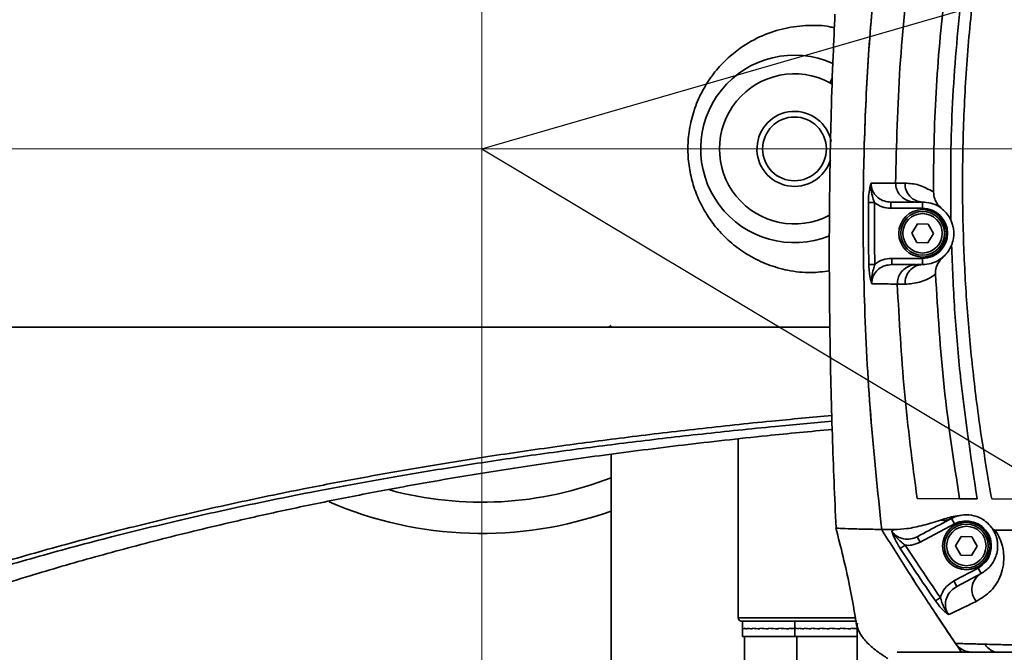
# Model space of a CAD drawing. Header units: millimetres. Extents: x 6316 to 18291, y -19059 to -9021.
# Tile 11 of 146: x 10510 to 10668, y -15889 to -15788. Entities that reach past the tile are written whole.
import ezdxf

# ---------------------------------------------------------------- set-up
doc = ezdxf.new("R2010")
doc.units = ezdxf.units.MM
doc.header["$LTSCALE"] = 10
doc.header["$PDSIZE"] = -1
doc.linetypes.add('CENTER', pattern=[50.8, 31.75, -6.35, 6.35, -6.35])
doc.layers.get('Defpoints').update_dxf_attribs({"true_color": 0x5e5e5e})
doc.layers.add('中心线层', color=1, linetype='CENTER')
doc.dimstyles.new('ISO-25', dxfattribs={"dimscale": 20, "dimtxt": 4, "dimasz": 3.05, "dimexe": 3, "dimexo": 0.625, "dimtad": 1, "dimdec": 0, "dimtxsty": 'Standard', "dimcen": 2.5, "dimclrd": 1, "dimclre": 1, "dimclrt": 4, "dimadec": 1, "dimazin": 2, "dimtfac": 1, "dimtdec": 0, "dimtmove": 0, "dimatfit": 0, "dimfxl": 1, "dimarcsym": 0})

# ---------------------------------------------------------------- blocks, each defined once
blk = doc.blocks.new('*D144')
at = {"layer": 'Defpoints', "color": 0, "linetype": 'ByBlock', "lineweight": 20, "transparency": 16777216}
for p in [(12383.33, -15287.41), (10584.24, -15808.37)]:
    blk.add_point(p, dxfattribs=at)
at = {"layer": '中心线层', "color": 1, "linetype": 'ByBlock', "lineweight": -2, "transparency": 16777216}
blk.add_line((10584.24, -15808.37), (12324.74, -15304.37), dxfattribs=at)
at = {"layer": '中心线层', "color": 1, "linetype": 'ByBlock', "lineweight": 20, "transparency": 16777216}
blk.add_solid([(12321.91, -15294.61), (12327.57, -15314.14), (12383.33, -15287.41)], dxfattribs=at)
at = {"layer": '中心线层', "color": 4, "linetype": 'ByBlock', "lineweight": 20, "transparency": 16777216, "insert": (11439.89, -15505.95), "char_height": 80, "attachment_point": 5, "rotation": 16.1496}
blk.add_mtext('R1873', dxfattribs=at)
blk = doc.blocks.new('*D145')
at = {"layer": 'Defpoints', "color": 0, "linetype": 'ByBlock', "lineweight": 20, "transparency": 16777216}
for p in [(10584.24, -15808.37), (11013.17, -16065.33)]:
    blk.add_point(p, dxfattribs=at)
at = {"layer": '中心线层', "color": 1, "linetype": 'ByBlock', "lineweight": -2, "transparency": 16777216}
for p, q in [((10584.24, -15808.37), (11013.17, -16065.33)), ((11065.49, -16096.68), (11477.26, -16343.36))]:
    blk.add_line(p, q, dxfattribs=at)
at = {"layer": '中心线层', "color": 1, "linetype": 'ByBlock', "lineweight": 20, "transparency": 16777216}
blk.add_solid([(11070.72, -16087.96), (11060.27, -16105.4), (11013.17, -16065.33)], dxfattribs=at)
at = {"layer": '中心线层', "color": 4, "linetype": 'ByBlock', "lineweight": 20, "transparency": 16777216, "insert": (11399.48, -16235.04), "char_height": 80, "attachment_point": 5, "rotation": 329.0753}
blk.add_mtext('R500', dxfattribs=at)

msp = doc.modelspace()

# ---------------------------------------------------------------- linework, layer by layer
at = {"color": 7, "linetype": 'Continuous', "lineweight": 35}
for p, q in [((10639.89, -15797.79), (10640.31, -15797.01)), ((10640.27, -15798.02), (10639.89, -15797.79)), ((10650.41, -15813.85), (10651.92, -15813.85)), ((10646.05, -15816.96), (10647.02, -15816.96)), ((10649.65, -15817.87), (10649.65, -15816.87)), ((10654.72, -15816.87), (10653.61, -15816.87)), ((10654.72, -15817.87), (10654.72, -15816.87)), ((10654.72, -15817.87), (10649.65, -15817.87)), ((10652.99, -15821.83), (10653.89, -15820.35)), ((10653.89, -15820.35), (10655.62, -15820.4)), ((10655.62, -15820.4), (10656.45, -15821.92)), ((10653.82, -15823.35), (10652.99, -15821.83)), ((10656.45, -15821.92), (10655.55, -15823.39)), ((10655.55, -15823.39), (10653.82, -15823.35)), ((10646.12, -15826.85), (10647.09, -15826.83)), ((10649.78, -15825.87), (10649.78, -15826.87)), ((10649.78, -15825.87), (10654.72, -15825.87)), ((10653.88, -15826.87), (10654.72, -15826.87)), ((10654.72, -15825.87), (10654.72, -15826.87)), ((10651.93, -15830), (10650.67, -15829.99)), ((10604.93, -15836.61), (10604.53, -15836.9)), ((10625.24, -15854.75), (10625.24, -15883.37)), ((10604.93, -15918.37), (10604.93, -15857.19)), ((10660.63, -15864.33), (10653.85, -15864.3)), ((10663.45, -15864.33), (10660.63, -15864.33)), ((10674.4, -15864.37), (10665.77, -15864.34)), ((10659.84, -15868.34), (10659.37, -15867.46)), ((10648.18, -15869.23), (10650.26, -15869.25)), ((10659.84, -15868.34), (10654.32, -15871.28)), ((10654.32, -15871.28), (10653.85, -15870.4)), ((10659.99, -15871.83), (10660.89, -15870.35)), ((10660.89, -15870.35), (10662.62, -15870.4)), ((10662.62, -15870.4), (10663.45, -15871.92)), ((10651.15, -15872.29), (10651.96, -15871.76)), ((10660.82, -15873.35), (10659.99, -15871.83)), ((10663.45, -15871.92), (10662.55, -15873.39)), ((10662.55, -15873.39), (10660.82, -15873.35)), ((10659.74, -15877.46), (10663.6, -15875.41)), ((10663.6, -15875.41), (10664.07, -15876.29)), ((10660.21, -15878.34), (10664.07, -15876.29)), ((10659.74, -15877.46), (10660.21, -15878.34)), ((10656.79, -15880.66), (10657.57, -15880.12)), ((10625.24, -15883.37), (10643.85, -15883.37)), ((10625.94, -15883.87), (10625.94, -15885.03)), ((10625.94, -15885.03), (10625.94, -15885.12)), ((10625.94, -15885.12), (10625.94, -15886.37)), ((10626.13, -15885.03), (10626.13, -15885.12)), ((10626.13, -15885.12), (10626.13, -15885.03)), ((10626.66, -15885.03), (10626.66, -15885.12)), ((10626.66, -15885.12), (10626.66, -15885.03)), ((10627.53, -15885.03), (10627.53, -15885.12)), ((10627.53, -15885.12), (10627.53, -15885.03)), ((10628.69, -15885.03), (10628.69, -15885.12)), ((10628.69, -15885.12), (10628.69, -15885.03)), ((10630.09, -15885.12), (10630.09, -15885.03)), ((10630.1, -15885.03), (10630.1, -15885.12)), ((10631.68, -15885.03), (10631.68, -15885.12)), ((10631.68, -15885.12), (10631.68, -15885.03)), ((10633.38, -15885.03), (10633.38, -15885.12)), ((10633.38, -15885.12), (10633.38, -15885.03)), ((10633.38, -15885.03), (10633.38, -15885.03)), ((10634.32, -15883.87), (10634.32, -15885.05)), ((10644.2, -15883.87), (10634.32, -15883.87)), ((10634.32, -15885.05), (10634.32, -15886.37)), ((10634.46, -15885.03), (10634.46, -15885.12)), ((10634.46, -15885.12), (10634.46, -15885.03)), ((10634.95, -15885.03), (10634.95, -15885.12)), ((10634.95, -15885.12), (10634.95, -15885.03)), ((10635.78, -15885.03), (10635.78, -15885.12)), ((10635.78, -15885.12), (10635.78, -15885.03)), ((10636.9, -15885.12), (10636.9, -15885.03)), ((10636.91, -15885.03), (10636.91, -15885.12)), ((10638.28, -15885.03), (10638.28, -15885.12)), ((10638.28, -15885.12), (10638.28, -15885.03)), ((10639.85, -15885.03), (10639.85, -15885.12)), ((10639.85, -15885.12), (10639.85, -15885.03)), ((10641.53, -15885.12), (10641.53, -15885.03)), ((10641.54, -15885.03), (10641.53, -15885.03)), ((10641.54, -15885.03), (10641.54, -15885.12)), ((10643.27, -15885.03), (10643.27, -15885.12)), ((10643.27, -15885.12), (10643.27, -15885.03)), ((10643.27, -15885.12), (10643.27, -15885.12)), ((10644.24, -15884.21), (10644.24, -15891.87)), ((10625.94, -15886.37), (10634.32, -15886.37)), ((10626.24, -15886.37), (10626.24, -15895.57)), ((10634.32, -15886.37), (10644.24, -15886.37)), ((10634.62, -15886.37), (10634.62, -15895.57)), ((10660.95, -15888.87), (10662.73, -15888.87))]:
    msp.add_line(p, q, dxfattribs=at)
for centre, radius in [((10634.24, -15808.37), 5.1), ((10654.72, -15821.87), 3.8), ((10654.72, -15821.87), 3.5), ((10654.72, -15821.87), 3.15), ((10661.72, -15871.87), 3.8), ((10661.72, -15871.87), 3.5), ((10661.72, -15871.87), 3.15)]:
    msp.add_circle(centre, radius, dxfattribs=at)
for centre, radius, start, end in [((10634.24, -15808.37), 15, 65.7992, 292.0027), ((10634.24, -15808.37), 12, 61.9223, 297.718), ((10634.24, -15808.37), 6, 11.1602, 342.8297), ((10654.83, -15813.97), 2.91, 177.6914, 267.9128), ((10654.72, -15821.87), 4, 270, 90), ((10654.72, -15821.87), 5, 25.1419, 51.0271), ((10654.72, -15821.87), 5, 311.7998, 337.6774), ((10654.83, -15829.78), 2.91, 92.2252, 184.1774), ((10584.24, -15808.37), 56.5, 254.8503, 291.4778), ((10584.24, -15808.37), 61.5, 246.6372, 289.656), ((10661.72, -15871.87), 4, 298, 118), ((10665.56, -15878.83), 2.95, 120.5382, 220.1982), ((10625.74, -15883.37), 0.5, 180, 270), ((10666.96, -15886.28), 2.6, 210.1539, 268.8054)]:
    msp.add_arc(centre, radius, start, end, dxfattribs=at)
for centre, major_axis, ratio, start_param, end_param in [((10634.24, -15885.03), (8.3, 0), 0.052154, 3.14179, 3.35123), ((10634.24, -15885.12), (8.3, -0.09), 0.051008, 3.142147, 3.351587), ((10634.24, -15885.03), (8.3, -0.09), 0.051006, 3.351784, 3.561224), ((10634.24, -15885.12), (8.3, -0.18), 0.047623, 3.352045, 3.561484), ((10634.24, -15885.03), (8.3, -0.18), 0.047619, 3.561682, 3.771121), ((10634.24, -15885.12), (8.3, -0.25), 0.042154, 3.561766, 3.771206), ((10634.24, -15885.03), (8.3, -0.25), 0.042148, 3.771403, 3.980843), ((10634.24, -15885.12), (8.3, -0.32), 0.034845, 3.771263, 3.980703), ((10634.24, -15885.03), (8.3, -0.32), 0.034838, 3.9809, 4.19034), ((10634.24, -15885.12), (8.3, -0.38), 0.026024, 3.980527, 4.189966), ((10634.24, -15885.12), (8.3, -0.41), 0.016077, 4.189588, 4.399027), ((10634.24, -15885.03), (8.3, -0.38), 0.026015, 4.190163, 4.399603), ((10634.24, -15885.03), (8.3, -0.41), 0.016067, 4.399224, 4.608664), ((10634.24, -15885.12), (8.3, -0.43), 0.005437, 4.398512, 4.607951), ((10634.24, -15885.03), (8.3, -0.43), 0.005427, 4.608148, 4.73828), ((10634.24, -15885.12), (8.3, -0.43), 0.005437, 1.562253, 1.675798), ((10642.62, -15885.03), (8.3, 0.01), 0.052136, 3.141522, 3.324979), ((10642.62, -15885.12), (8.3, -0.08), 0.051276, 3.142081, 3.325341), ((10642.62, -15885.03), (8.3, -0.08), 0.051274, 3.325539, 3.534978), ((10642.62, -15885.12), (8.3, -0.17), 0.048165, 3.325816, 3.535255), ((10642.62, -15885.03), (8.3, -0.17), 0.048161, 3.535453, 3.744892), ((10642.62, -15885.12), (8.3, -0.25), 0.042944, 3.535563, 3.745002), ((10642.62, -15885.03), (8.3, -0.25), 0.042938, 3.7452, 3.954639), ((10642.62, -15885.12), (8.3, -0.31), 0.035849, 3.745089, 3.954529), ((10642.62, -15885.12), (8.3, -0.37), 0.027196, 3.954381, 4.163821), ((10642.62, -15885.03), (8.3, -0.31), 0.035841, 3.954726, 4.164165), ((10642.62, -15885.03), (8.3, -0.37), 0.027188, 4.164018, 4.373457), ((10642.62, -15885.12), (8.3, -0.41), 0.017367, 4.163464, 4.372904), ((10642.62, -15885.03), (8.3, -0.41), 0.017358, 4.373101, 4.58254), ((10642.62, -15885.12), (8.3, -0.43), 0.006789, 4.372401, 4.58184), ((10642.62, -15885.12), (8.3, -0.43), 0.004081, 1.492469, 1.701908), ((10642.62, -15885.03), (8.3, -0.43), 0.006779, 4.582037, 4.791477), ((10642.62, -15885.03), (8.3, -0.43), 0.004091, 1.36156, 1.492272), ((10642.62, -15885.12), (8.3, -0.42), 0.014776, 1.374265, 1.492996)]:
    msp.add_ellipse(centre, major_axis=major_axis, ratio=ratio, start_param=start_param, end_param=end_param, dxfattribs=at)
for points, knots in [([(10647.68, -15775.59), (10647.2, -15780.31), (10646.24, -15789.75), (10645.45, -15803.98), (10645.14, -15818.26), (10645.38, -15833.92), (10646.26, -15850.93), (10647.54, -15863.12), (10648.18, -15869.23)], [0, 0, 0, 0, 0.151614, 0.303229, 0.455633, 0.608039, 0.803842, 1, 1, 1, 1]), ([(10648.18, -15869.23), (10647.54, -15863.13), (10646.26, -15850.94), (10645.38, -15833.95), (10645.14, -15818.33), (10645.45, -15804.08), (10646.23, -15789.82), (10647.19, -15780.34), (10647.68, -15775.59)], [0, 0, 0, 0, 0.195812, 0.391961, 0.543581, 0.6952, 0.8476, 1, 1, 1, 1]), ([(10652.88, -15776.98), (10652.2, -15783.1), (10650.84, -15795.35), (10650.55, -15807.68), (10650.41, -15813.85)], [0, 0, 0, 0, 0.499148, 1, 1, 1, 1]), ([(10659.25, -15819.75), (10659.22, -15816.66), (10659.16, -15807.96), (10659.79, -15793.63), (10661.12, -15782.46), (10661.78, -15776.87)], [0, 0, 0, 0, 0.2155, 0.607038, 1, 1, 1, 1]), ([(10663.71, -15776.65), (10663.22, -15780.52), (10662.23, -15788.27), (10661.39, -15799.98), (10661.03, -15811.75), (10661.2, -15823.03), (10661.78, -15833.78), (10662.73, -15844), (10664.03, -15854.19), (10665.19, -15860.96), (10665.77, -15864.34)], [0, 0, 0, 0, 0.132933, 0.265865, 0.39983, 0.533796, 0.650038, 0.766281, 0.883139, 1, 1, 1, 1]), ([(10656.47, -15815.26), (10656.47, -15813.94), (10656.5, -15807.31), (10656.95, -15795.36), (10658.1, -15784.79), (10658.68, -15779.49)], [0, 0, 0, 0, 0.110443, 0.55452, 1, 1, 1, 1]), ([(10640.71, -15786.83), (10640.61, -15789.04), (10640.37, -15794.27), (10640.09, -15802.77), (10639.88, -15812.58), (10639.77, -15824.4), (10639.87, -15838.37), (10640.23, -15853.76), (10640.67, -15864.07), (10640.88, -15868.98)], [0, 0, 0, 0, 0.080914, 0.191002, 0.310014, 0.437809, 0.621459, 0.819572, 1, 1, 1, 1]), ([(10639.84, -15827.87), (10638.85, -15828), (10636.62, -15828.29), (10633.29, -15827.89), (10629.94, -15826.94), (10627.03, -15825.54), (10624.46, -15823.75), (10622.34, -15821.75), (10620.56, -15819.49), (10619.16, -15817.09), (10618.11, -15814.49), (10617.42, -15811.75), (10617.14, -15808.9), (10617.27, -15805.93), (10617.89, -15802.92), (10619, -15799.96), (10620.56, -15797.25), (10622.72, -15794.55), (10625.57, -15792.1), (10629.04, -15790.16), (10632.72, -15788.96), (10636.36, -15788.56), (10639.02, -15788.61), (10640.38, -15788.95), (10640.62, -15789.02)], [0, 0, 0, 0, 0.045952, 0.104357, 0.155957, 0.207542, 0.251892, 0.29622, 0.335262, 0.374282, 0.411947, 0.449594, 0.487291, 0.524985, 0.567169, 0.609378, 0.652922, 0.696499, 0.757015, 0.817598, 0.876674, 0.93576, 0.988595, 1, 1, 1, 1]), ([(10646.05, -15816.96), (10646.06, -15816.62), (10646.09, -15815.8), (10646.24, -15814.82), (10646.39, -15814.17), (10646.46, -15813.9), (10646.48, -15813.84), (10646.48, -15813.83)], [0, 0, 0, 0, 0.284244, 0.682934, 0.920658, 0.997481, 1, 1, 1, 1]), ([(10646.48, -15813.83), (10646.48, -15813.84), (10646.47, -15813.94), (10646.44, -15814.32), (10646.5, -15815.12), (10646.72, -15816.05), (10646.94, -15816.71), (10647.02, -15816.96)], [0, 0, 0, 0, 0.0034, 0.095194, 0.365631, 0.760216, 1, 1, 1, 1]), ([(10646.48, -15813.83), (10646.49, -15814.03), (10646.51, -15814.58), (10646.86, -15815.43), (10647.58, -15816.23), (10648.56, -15816.77), (10649.29, -15816.84), (10649.65, -15816.87)], [0, 0, 0, 0, 0.1225987, 0.331842, 0.5501877, 0.7745233, 1, 1, 1, 1]), ([(10646.48, -15813.83), (10647.41, -15813.84), (10648.61, -15813.84), (10650.07, -15813.84), (10650.41, -15813.84)], [0, 0, 0, 0, 0.77017, 1, 1, 1, 1]), ([(10653.61, -15816.87), (10653.23, -15816.84), (10652.47, -15816.76), (10651.47, -15816.19), (10650.76, -15815.36), (10650.44, -15814.52), (10650.42, -15814.01), (10650.41, -15813.85)], [0, 0, 0, 0, 0.232018, 0.464298, 0.688471, 0.898505, 1, 1, 1, 1]), ([(10651.92, -15813.85), (10652.65, -15813.89), (10654.12, -15813.98), (10655.68, -15814.83), (10656.47, -15815.26)], [0, 0, 0, 0, 0.496088, 1, 1, 1, 1]), ([(10656.47, -15815.26), (10656.51, -15815.62), (10656.59, -15816.35), (10657.12, -15817.3), (10657.63, -15817.77), (10657.86, -15817.99)], [0, 0, 0, 0, 0.34672, 0.692008, 1, 1, 1, 1]), ([(10646.12, -15826.85), (10646.1, -15825.2), (10646.04, -15821.9), (10646.05, -15818.6), (10646.05, -15816.96)], [0, 0, 0, 0, 0.500639, 1, 1, 1, 1]), ([(10647.02, -15816.96), (10647.02, -15818.61), (10647.01, -15821.89), (10647.06, -15825.18), (10647.09, -15826.83)], [0, 0, 0, 0, 0.499354, 1, 1, 1, 1]), ([(10649.65, -15817.87), (10649.17, -15817.83), (10648.22, -15817.75), (10647.42, -15817.22), (10647.02, -15816.96)], [0, 0, 0, 0, 0.505944, 1, 1, 1, 1]), ([(10653.41, -15816.87), (10653.03, -15816.87), (10651.64, -15816.87), (10650.49, -15816.87), (10649.65, -15816.87)], [0, 0, 0, 0, 0.279101, 1, 1, 1, 1]), ([(10657.86, -15817.99), (10657.71, -15817.87), (10657.09, -15817.41), (10656.01, -15816.97), (10655.15, -15816.91), (10654.72, -15816.87)], [0, 0, 0, 0, 0.139964, 0.5682967, 1, 1, 1, 1]), ([(10659.35, -15823.77), (10659.41, -15823.61), (10659.54, -15823.25), (10659.69, -15822.58), (10659.74, -15821.82), (10659.67, -15821.04), (10659.49, -15820.33), (10659.33, -15819.93), (10659.25, -15819.75)], [0, 0, 0, 0, 0.144605, 0.331545, 0.486167, 0.641136, 0.830969, 1, 1, 1, 1]), ([(10663.45, -15864.33), (10662.44, -15857.62), (10660.92, -15847.54), (10659.78, -15833.99), (10659.49, -15827.18), (10659.35, -15823.77)], [0, 0, 0, 0, 0.498832, 0.749417, 1, 1, 1, 1]), ([(10646.6, -15829.96), (10646.6, -15829.95), (10646.45, -15829.47), (10646.3, -15828.79), (10646.16, -15827.69), (10646.14, -15827.19), (10646.12, -15826.85)], [0, 0, 0, 0, 0.00253, 0.576015, 0.71449, 1, 1, 1, 1]), ([(10646.6, -15829.96), (10646.6, -15829.95), (10646.58, -15829.85), (10646.55, -15829.48), (10646.59, -15828.68), (10646.8, -15827.74), (10647.01, -15827.08), (10647.09, -15826.83)], [0, 0, 0, 0, 0.00341, 0.094509, 0.363208, 0.759187, 1, 1, 1, 1]), ([(10649.78, -15826.87), (10649.41, -15826.91), (10648.68, -15826.98), (10647.7, -15827.52), (10646.98, -15828.32), (10646.63, -15829.19), (10646.6, -15829.74), (10646.6, -15829.96)], [0, 0, 0, 0, 0.224147, 0.447109, 0.663823, 0.871075, 1, 1, 1, 1]), ([(10647.09, -15826.83), (10647.1, -15826.82), (10647.47, -15826.51), (10648.34, -15826.01), (10649.3, -15825.92), (10649.78, -15825.87)], [0, 0, 0, 0, 0.010108, 0.505213, 1, 1, 1, 1]), ([(10649.78, -15826.87), (10650.63, -15826.87), (10651.84, -15826.87), (10653.27, -15826.87), (10653.69, -15826.87)], [0, 0, 0, 0, 0.706364, 1, 1, 1, 1]), ([(10650.67, -15829.99), (10650.69, -15829.67), (10650.73, -15829.03), (10651.19, -15828.15), (10651.9, -15827.45), (10652.83, -15826.97), (10653.53, -15826.91), (10653.88, -15826.87)], [0, 0, 0, 0, 0.192381, 0.384602, 0.581408, 0.789845, 1, 1, 1, 1]), ([(10654.72, -15826.87), (10655.18, -15826.84), (10656.11, -15826.76), (10657.25, -15826.26), (10657.9, -15825.73), (10658.05, -15825.6)], [0, 0, 0, 0, 0.430189, 0.863396, 1, 1, 1, 1]), ([(10658.05, -15825.6), (10657.71, -15825.98), (10657.11, -15826.65), (10656.79, -15827.69), (10656.79, -15828.23), (10656.78, -15828.4)], [0, 0, 0, 0, 0.483264, 0.839087, 1, 1, 1, 1]), ([(10656.78, -15828.4), (10656.71, -15828.45), (10655.87, -15829.07), (10654.21, -15829.83), (10652.69, -15829.94), (10651.93, -15830)], [0, 0, 0, 0, 0.044281, 0.517318, 1, 1, 1, 1]), ([(10660.63, -15864.33), (10659.72, -15858.38), (10657.91, -15846.46), (10657.16, -15834.43), (10656.78, -15828.4)], [0, 0, 0, 0, 0.4991471, 1, 1, 1, 1]), ([(10650.68, -15829.98), (10650.31, -15829.98), (10648.8, -15829.97), (10647.55, -15829.96), (10646.6, -15829.96)], [0, 0, 0, 0, 0.240703, 1, 1, 1, 1]), ([(10650.67, -15829.99), (10650.99, -15835.72), (10651.61, -15847.2), (10653.1, -15858.6), (10653.85, -15864.3)], [0, 0, 0, 0, 0.499361, 1, 1, 1, 1]), ([(10450.92, -15836.87), (10454.29, -15836.87), (10461.03, -15836.87), (10471.74, -15836.87), (10483, -15836.87), (10494.93, -15836.87), (10506.65, -15836.87), (10518.02, -15836.87), (10528.93, -15836.87), (10540.44, -15836.87), (10551.9, -15836.87), (10563.2, -15836.87), (10574.28, -15836.87), (10585.89, -15836.87), (10598.04, -15836.87), (10610.87, -15836.87), (10624.53, -15836.87), (10634.28, -15836.87), (10639.59, -15836.87), (10639.9, -15836.87)], [0, 0, 0, 0, 0.0792618, 0.1585698, 0.237871, 0.3171355, 0.3963608, 0.4574494, 0.5185752, 0.5796856, 0.6407531, 0.6911039, 0.7415361, 0.7919733, 0.8423624, 0.892677, 0.944641, 0.9967781, 1, 1, 1, 1]), ([(10472.63, -15886.18), (10475.6, -15885.08), (10481.55, -15882.89), (10491.05, -15879.63), (10501.12, -15876.39), (10511.91, -15873.19), (10522.77, -15870.23), (10533.61, -15867.53), (10544.36, -15865.07), (10554.98, -15862.86), (10565.34, -15860.89), (10575.28, -15859.15), (10585.8, -15857.46), (10596.58, -15855.9), (10607.58, -15854.45), (10618.78, -15853.13), (10629.63, -15851.97), (10636.98, -15851.3), (10640.21, -15851.01)], [0, 0, 0, 0, 0.083265, 0.16658, 0.249884, 0.333144, 0.416362, 0.483541, 0.550739, 0.617901, 0.66929, 0.720728, 0.772148, 0.823512, 0.870046, 0.9167, 0.963371, 1, 1, 1, 1]), ([(10640.24, -15851.93), (10637.19, -15852.21), (10630.04, -15852.84), (10619.39, -15853.95), (10608.23, -15855.24), (10597.34, -15856.64), (10586.74, -15858.14), (10576.44, -15859.76), (10566.7, -15861.43), (10556.36, -15863.35), (10545.6, -15865.56), (10534.6, -15868.04), (10523.6, -15870.75), (10512.68, -15873.7), (10501.89, -15876.88), (10491.82, -15880.1), (10482.32, -15883.36), (10476.37, -15885.54), (10473.4, -15886.64)], [0, 0, 0, 0, 0.034668, 0.081342, 0.128, 0.174537, 0.224859, 0.275233, 0.325624, 0.375969, 0.444759, 0.513587, 0.582396, 0.665862, 0.74937, 0.832923, 0.916487, 1, 1, 1, 1]), ([(10506.13, -15878.48), (10508.07, -15877.87), (10513.22, -15876.23), (10522.18, -15873.65), (10533.02, -15870.74), (10543.34, -15868.24), (10552.99, -15866.08), (10561.76, -15864.27), (10571.16, -15862.47), (10581.27, -15860.7), (10592.14, -15858.97), (10603.8, -15857.3), (10616.34, -15855.71), (10628.49, -15854.34), (10636.77, -15853.56), (10640.27, -15853.23)], [0, 0, 0, 0, 0.064469, 0.170406, 0.273021, 0.375629, 0.44455, 0.513487, 0.582398, 0.654226, 0.726089, 0.797896, 0.871826, 0.945826, 1, 1, 1, 1]), ([(10650.26, -15869.25), (10650.89, -15869.22), (10652.34, -15869.13), (10654.78, -15868.61), (10656.67, -15868.03), (10657.61, -15867.74)], [0, 0, 0, 0, 0.282256, 0.640747, 1, 1, 1, 1]), ([(10659.37, -15867.46), (10658.1, -15868.14), (10656.16, -15869.17), (10654.44, -15870.08), (10653.85, -15870.4)], [0, 0, 0, 0, 0.656572, 1, 1, 1, 1]), ([(10657.61, -15867.74), (10658.37, -15867.49), (10659.56, -15867.11), (10660.86, -15866.95), (10661.33, -15866.89)], [0, 0, 0, 0, 0.6429025, 1, 1, 1, 1]), ([(10661.33, -15866.89), (10660.95, -15866.94), (10660.21, -15867.05), (10659.65, -15867.32), (10659.37, -15867.46)], [0, 0, 0, 0, 0.499174, 1, 1, 1, 1]), ([(10665.76, -15868.92), (10665.46, -15868.58), (10664.84, -15867.88), (10663.88, -15867.34), (10662.68, -15866.89), (10661.85, -15866.89), (10661.33, -15866.89)], [0, 0, 0, 0, 0.195906, 0.406971, 0.622905, 1, 1, 1, 1]), ([(10640.86, -15868.98), (10641.65, -15872.07), (10642.98, -15877.35), (10643.85, -15882.56), (10644.21, -15884.72)], [0, 0, 0, 0, 0.585398, 1, 1, 1, 1]), ([(10640.99, -15868.99), (10640.97, -15868.99), (10640.86, -15869.02), (10641.82, -15869.08), (10643.75, -15869.14), (10646.06, -15869.19), (10647.7, -15869.22), (10648.18, -15869.23)], [0, 0, 0, 0, 0.1048787, 0.3673997, 0.6299314, 0.8924729, 1, 1, 1, 1]), ([(10648.18, -15869.23), (10649.6, -15871.5), (10652.38, -15875.95), (10656.33, -15882.02), (10658.87, -15885.8), (10659.97, -15887.45)], [0, 0, 0, 0, 0.370907, 0.725153, 1, 1, 1, 1]), ([(10660.95, -15888.87), (10659.51, -15886.75), (10656.64, -15882.5), (10652.38, -15875.95), (10649.6, -15871.5), (10648.18, -15869.23)], [0, 0, 0, 0, 0.328237, 0.656401, 1, 1, 1, 1]), ([(10649.78, -15869.47), (10649.94, -15869.4), (10650.1, -15869.33), (10650.26, -15869.25), (10650.26, -15869.25)], [0, 0, 0, 0, 0.99997, 1, 1, 1, 1]), ([(10651.15, -15872.29), (10650.97, -15872), (10650.55, -15871.31), (10650.13, -15870.41), (10649.89, -15869.8), (10649.8, -15869.54), (10649.78, -15869.47), (10649.78, -15869.47)], [0, 0, 0, 0, 0.285145, 0.681793, 0.920892, 0.99747, 1, 1, 1, 1]), ([(10649.78, -15869.47), (10649.83, -15869.55), (10650.09, -15869.91), (10650.71, -15870.43), (10651.72, -15870.79), (10652.83, -15870.82), (10653.51, -15870.54), (10653.85, -15870.4)], [0, 0, 0, 0, 0.06307, 0.28671, 0.519948, 0.759392, 1, 1, 1, 1]), ([(10649.78, -15869.47), (10649.78, -15869.47), (10649.83, -15869.56), (10650.02, -15869.89), (10650.51, -15870.52), (10651.21, -15871.17), (10651.75, -15871.6), (10651.96, -15871.76)], [0, 0, 0, 0, 0.003417, 0.094906, 0.366659, 0.759137, 1, 1, 1, 1]), ([(10666.32, -15869.33), (10666.32, -15869.33), (10666.35, -15869.37), (10666.65, -15869.82), (10667.13, -15870.74), (10667.52, -15871.91), (10667.75, -15873.37), (10667.7, -15874.95), (10667.1, -15877.05), (10665.79, -15879.21), (10664.14, -15880.22), (10663.31, -15880.73)], [0, 0, 0, 0, 0.000002, 0.0050437, 0.060324, 0.1273277, 0.1946403, 0.3281457, 0.4619481, 0.730855, 1, 1, 1, 1]), ([(10664.07, -15876.29), (10664.57, -15875.96), (10665.57, -15875.29), (10666.36, -15873.92), (10666.72, -15872.6), (10666.74, -15871.61), (10666.61, -15870.7), (10666.37, -15869.98), (10666.06, -15869.35), (10665.8, -15868.99), (10665.76, -15868.92)], [0, 0, 0, 0, 0.274765, 0.549428, 0.683373, 0.817165, 0.880332, 0.943268, 0.989, 1, 1, 1, 1]), ([(10665.76, -15868.92), (10665.85, -15869.04), (10666.03, -15869.27), (10666.23, -15869.31), (10666.32, -15869.33)], [0, 0, 0, 0, 0.50312, 1, 1, 1, 1]), ([(10666.32, -15869.33), (10668.94, -15869.34), (10674.18, -15869.35), (10682.94, -15869.38), (10689.28, -15869.45), (10692.45, -15869.48)], [0, 0, 0, 0, 0.333327, 0.666661, 1, 1, 1, 1]), ([(10656.79, -15880.66), (10655.74, -15879.13), (10653.84, -15876.36), (10651.99, -15873.55), (10651.15, -15872.29)], [0, 0, 0, 0, 0.550204, 1, 1, 1, 1]), ([(10654.32, -15871.28), (10653.88, -15871.47), (10653.12, -15871.79), (10652.3, -15871.77), (10651.96, -15871.76)], [0, 0, 0, 0, 0.586197, 1, 1, 1, 1]), ([(10651.96, -15871.76), (10652.79, -15873.02), (10654.64, -15875.82), (10656.53, -15878.6), (10657.57, -15880.12)], [0, 0, 0, 0, 0.449813, 1, 1, 1, 1]), ([(10657.57, -15880.12), (10657.62, -15879.96), (10657.83, -15879.32), (10658.48, -15878.29), (10659.32, -15877.73), (10659.74, -15877.46)], [0, 0, 0, 0, 0.1475905, 0.5740225, 1, 1, 1, 1]), ([(10660.21, -15878.34), (10659.88, -15878.55), (10659.23, -15878.98), (10658.58, -15879.97), (10658.31, -15881.05), (10658.42, -15882.07), (10658.74, -15882.61), (10658.88, -15882.85)], [0, 0, 0, 0, 0.221076, 0.440393, 0.649363, 0.843015, 1, 1, 1, 1]), ([(10658.88, -15882.85), (10658.88, -15882.85), (10658.86, -15882.82), (10658.78, -15882.73), (10658.53, -15882.41), (10658.16, -15881.8), (10657.82, -15880.97), (10657.64, -15880.38), (10657.57, -15880.12)], [0, 0, 0, 0, 0.003578, 0.036291, 0.119315, 0.408295, 0.743539, 1, 1, 1, 1]), ([(10658.88, -15882.85), (10658.88, -15882.85), (10658.47, -15882.54), (10657.96, -15882.1), (10657.25, -15881.3), (10656.99, -15880.93), (10656.79, -15880.66)], [0, 0, 0, 0, 0.002658, 0.604388, 0.700131, 1, 1, 1, 1]), ([(10663.31, -15880.73), (10662.66, -15881.04), (10661.16, -15881.77), (10659.71, -15882.46), (10658.88, -15882.85)], [0, 0, 0, 0, 0.4310575, 1, 1, 1, 1]), ([(10625.74, -15883.87), (10625.84, -15883.87), (10626.02, -15883.87), (10627.58, -15883.87), (10630.16, -15883.87), (10633.93, -15883.87), (10638.48, -15883.87), (10642.27, -15883.87), (10644.01, -15883.87)], [0, 0, 0, 0, 0.160294, 0.325984, 0.496596, 0.671538, 0.850107, 1, 1, 1, 1]), ([(10649.15, -15889.87), (10648.64, -15889.54), (10647.36, -15888.69), (10645.82, -15887.38), (10644.7, -15885.95), (10644.2, -15884.87), (10644.29, -15884.33), (10644.31, -15884.21)], [0, 0, 0, 0, 0.164034, 0.417064, 0.670094, 0.929707, 1, 1, 1, 1]), ([(10659.97, -15887.45), (10660.76, -15887.47), (10662.28, -15887.52), (10663.92, -15887.56), (10664.71, -15887.58)], [0, 0, 0, 0, 0.5134105, 1, 1, 1, 1]), ([(10662.79, -15888.87), (10662.39, -15888.83), (10661.58, -15888.76), (10660.59, -15888.21), (10660.16, -15887.67), (10659.97, -15887.45)], [0, 0, 0, 0, 0.367865, 0.736396, 1, 1, 1, 1]), ([(10664.71, -15887.58), (10665.66, -15887.61), (10668.66, -15887.68), (10674.1, -15887.79), (10678.86, -15887.86), (10681.24, -15887.89)], [0, 0, 0, 0, 0.187318, 0.593305, 1, 1, 1, 1]), ([(10660.95, -15888.87), (10659.62, -15888.87), (10656.99, -15888.87), (10653.53, -15888.87), (10651.63, -15888.87), (10650.68, -15888.87)], [0, 0, 0, 0, 0.3338958, 0.6652335, 1, 1, 1, 1]), ([(10666.9, -15888.87), (10666.13, -15888.87), (10664.72, -15888.87), (10663.39, -15888.87), (10662.79, -15888.87)], [0, 0, 0, 0, 0.548079, 1, 1, 1, 1]), ([(10683.09, -15888.87), (10680.22, -15888.87), (10674.46, -15888.87), (10669.43, -15888.87), (10666.9, -15888.87)], [0, 0, 0, 0, 0.49936, 1, 1, 1, 1])]:
    msp.add_open_spline(points, degree=3, knots=knots, dxfattribs=at)
msp.add_open_spline([(10659.37, -15867.46), (10659.09, -15867.58), (10658.53, -15867.82), (10657.92, -15867.77), (10657.61, -15867.74)], degree=3, dxfattribs=at)
at = {"layer": '中心线层', "color": 1, "linetype": 'ByBlock', "lineweight": 20}
for q in [(10584.24, -15426.26), (10259.75, -15808.37), (11860.98, -15808.37), (10584.24, -16092.25)]:
    msp.add_line((10584.24, -15808.37), q, dxfattribs=at)
msp.add_circle((10584.24, -15808.37), 500, dxfattribs=at)

# ---------------------------------------------------------------- dimensions: what is measured, and where the dimension line sits
dim = msp.add_radius_dim(center=(10584.24, -15808.37), mpoint=(12383.33, -15287.41), dimstyle='ISO-25', dxfattribs=at)
dim.commit()
dim.dimension.update_dxf_attribs({"geometry": '*D144', "text_midpoint": (11439.89, -15505.95)})
dim = msp.add_radius_dim(center=(10584.24, -15808.37), mpoint=(11013.17, -16065.33), dimstyle='ISO-25', dxfattribs=at)
dim.commit()
dim.dimension.update_dxf_attribs({"geometry": '*D145', "text_midpoint": (11372.27, -16280.46), "dimtype": 164})

doc.saveas('drawing.dxf')
